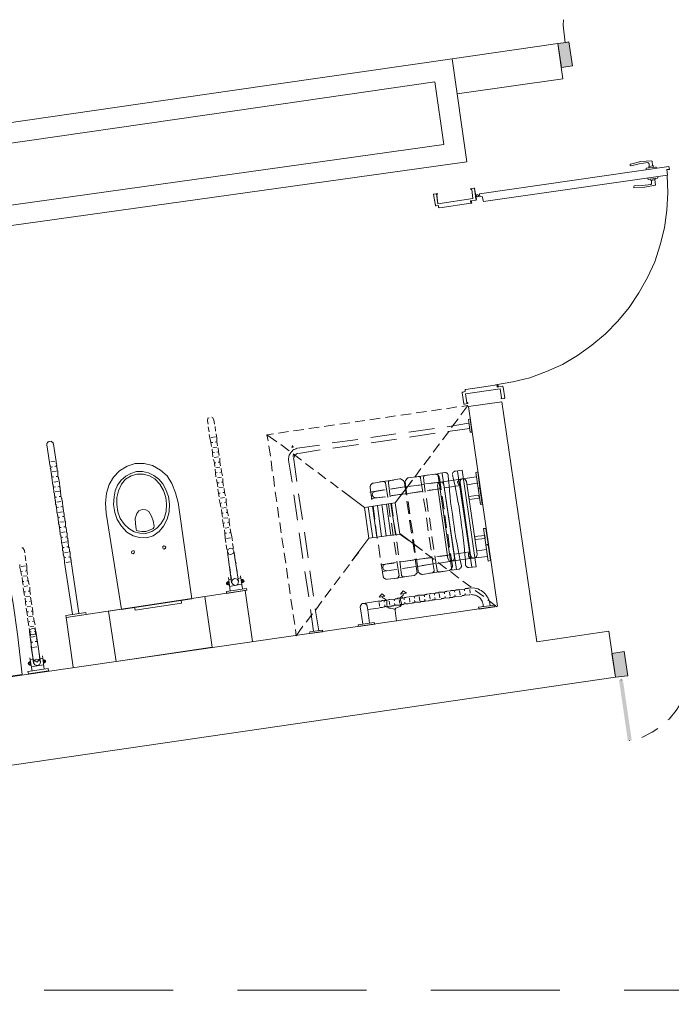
# Model space of a CAD drawing. Header units: millimetres. Extents: x -1256 to 4744, y -2264 to 706.
# Tile 2 of 62: x -717 to -396, y -1405 to -920. Entities that reach past the tile are written whole.
import ezdxf

# ---------------------------------------------------------------- set-up
doc = ezdxf.new("R2010")
doc.units = ezdxf.units.MM
doc.header["$LTSCALE"] = 0.2
doc.layers.add('A-ściany', color=140, linetype='Continuous')
doc.layers.add('C00-00-00', color=7, linetype='Continuous')
doc.layers.add('C97-97-97', color=7, linetype='Continuous', true_color=0x979797)
doc.layers.add('CB9-B9-B9', color=7, linetype='Continuous', true_color=0xb9b9b9)

msp = doc.modelspace()

# ---------------------------------------------------------------- hatches: boundary and pattern name
at = {"layer": 'C00-00-00'}
h = msp.add_hatch(color=256, dxfattribs=at)
h.dxf.hatch_style = 2
h.paths.add_polyline_path([(-446.359, -931.154), (-451.852, -932.008), (-450.11, -943.802)])
h = msp.add_hatch(color=256, dxfattribs=at)
h.dxf.hatch_style = 2
h.paths.add_polyline_path([(-446.359, -931.154), (-444.617, -942.948), (-450.11, -943.802)])
h = msp.add_hatch(color=256, dxfattribs=at)
h.dxf.hatch_style = 2
h.paths.add_polyline_path([(-417.344, -1243.295), (-419.094, -1231.293), (-425.2, -1232.172)])
h = msp.add_hatch(color=256, dxfattribs=at)
h.dxf.hatch_style = 2
h.paths.add_polyline_path([(-417.344, -1243.295), (-423.458, -1243.966), (-425.2, -1232.172)])
h = msp.add_hatch(color=256, dxfattribs=at)
h.dxf.hatch_style = 2
h.paths.add_polyline_path([(-415.418, -1274.994), (-421.682, -1245.377), (-419.81, -1245.089)])
h = msp.add_hatch(color=256, dxfattribs=at)
h.dxf.hatch_style = 2
h.paths.add_polyline_path([(-419.81, -1245.089), (-421.682, -1245.377), (-415.418, -1274.994)])
h = msp.add_hatch(color=256, dxfattribs=at)
h.dxf.hatch_style = 2
h.paths.add_polyline_path([(-417.33, -1275.284), (-415.418, -1274.994), (-421.682, -1245.377)])
h = msp.add_hatch(color=256, dxfattribs=at)
h.dxf.hatch_style = 2
h.paths.add_polyline_path([(-421.682, -1245.377), (-415.418, -1274.994), (-417.33, -1275.284)])

# ---------------------------------------------------------------- linework, layer by layer
at = {"layer": 'A-ściany', "lineweight": 0}
for points in [[(-503.942, -939.482), (-451.852, -932.008), (-449.379, -949.329), (-501.367, -956.748)], [(-1018.172, -1013.827), (-1005.631, -1099.951), (-972.756, -1095.249), (-978.32, -1057.551), (-496.706, -990.205), (-503.934, -939.535), (-612.339, -955.186)], [(-1006.842, -1022.287), (-997.179, -1088.647), (-984.108, -1086.777), (-989.677, -1049.049), (-508.014, -981.695), (-512.414, -950.856), (-610.911, -965.077)]]:
    msp.add_lwpolyline(points, close=True, dxfattribs=at)
msp.add_lwpolyline([(-961.598, -1404.936), (-986.809, -1230.545), (-953.961, -1225.838), (-947.062, -1276.402), (-481.599, -1209.016), (-495.942, -1110.661), (-479.497, -1108.306), (-462.273, -1226.458), (-426.663, -1221.215), (-423.458, -1243.966), (-940.681, -1319.151), (-928.41, -1403.605)], dxfattribs=at)
at = {"layer": 'C00-00-00', "lineweight": 0}
for points in [[(-448.263, -931.652), (-449.224, -923.007), (-449.13, -920.248)], [(-490.395, -1006.002), (-397.107, -992.518)], [(-415.984, -991.367), (-416.189, -991.375), (-416.18, -991.588)], [(-416.163, -992.013), (-416.18, -991.588)], [(-416.163, -992.013), (-415.95, -992.213), (-415.746, -992.205)], [(-405.694, -989.685), (-410.959, -990.105), (-415.984, -991.367)], [(-406.851, -992.487), (-406.911, -991.003), (-407.123, -990.799), (-407.541, -990.607), (-411.774, -991.198), (-415.746, -992.205)], [(-403.212, -993.397), (-403.442, -992.772), (-403.646, -992.78), (-408.084, -993.384), (-408.289, -993.392), (-408.255, -994.238)], [(-407.055, -992.495), (-404.939, -992.197)], [(-407.055, -992.495), (-407.047, -992.703)], [(-407.022, -993.341), (-407.047, -992.703)], [(-405.441, -989.884), (-405.694, -989.685)], [(-405.441, -989.884), (-405.143, -992.205)], [(-404.734, -992.189), (-404.939, -992.197)], [(-404.734, -992.189), (-404.505, -992.814)], [(-396.802, -993.987), (-397.107, -992.518)], [(-397.754, -996.781), (-488.526, -1009.742)], [(-407.423, -998.65), (-407.652, -998.025)], [(-402.772, -998.251), (-407.414, -998.863), (-407.423, -998.65)], [(-406.36, -998.608), (-406.13, -999.233), (-405.917, -999.437), (-403.809, -998.931), (-403.834, -998.293)], [(-402.772, -998.251), (-402.78, -998.042), (-402.576, -998.034)], [(-402.601, -997.397), (-402.576, -998.034)], [(-397.754, -996.781), (-398.069, -994.038), (-396.802, -993.987)], [(-491.961, -1008.82), (-492.835, -1003.345), (-493.048, -1003.144), (-493.252, -1003.152), (-494.716, -1003.42), (-494.698, -1003.845)], [(-414.285, -1002.102), (-414.48, -1002.323), (-414.455, -1002.956), (-408.978, -1002.737), (-403.903, -1001.686), (-403.707, -1001.469), (-404.005, -999.148)], [(-414.285, -1002.102), (-410.075, -1001.933), (-406.045, -1001.35)], [(-407.414, -998.863), (-407.423, -998.65)], [(-406.045, -1001.35), (-405.645, -1001.121), (-405.662, -1000.7)], [(-405.722, -999.217), (-405.662, -1000.7)], [(-511.552, -1006.216), (-511.143, -1006.199), (-511.16, -1005.778), (-512.827, -1006.054), (-513.072, -1006.064), (-513.064, -1006.276)], [(-512.198, -1011.539), (-513.064, -1006.276)], [(-512.19, -1011.747), (-513.064, -1006.276)], [(-511.543, -1006.428), (-510.956, -1010.85), (-511.552, -1006.216)], [(-494.698, -1003.845), (-494.29, -1003.829)], [(-494.29, -1003.829), (-493.703, -1008.255)], [(-492.174, -1008.615), (-492.835, -1003.345)], [(-490.336, -1007.485), (-490.395, -1006.002)], [(-488.526, -1009.742), (-489.077, -1007.222), (-490.336, -1007.485)], [(-512.19, -1011.747), (-511.977, -1011.952), (-510.718, -1011.688), (-511.977, -1011.952)], [(-512.19, -1011.747), (-511.977, -1011.952)], [(-511.568, -1011.935), (-510.718, -1011.688)], [(-493.703, -1008.255), (-510.956, -1010.85)], [(-510.718, -1011.688), (-510.684, -1012.534), (-510.471, -1012.739), (-510.013, -1012.933), (-494.672, -1010.623), (-494.927, -1009.364), (-492.402, -1009.05)], [(-494.672, -1010.623), (-494.927, -1009.364)], [(-494.478, -1009.346), (-494.223, -1010.605), (-494.672, -1010.623)], [(-494.461, -1009.767), (-494.47, -1009.555)], [(-492.402, -1009.05), (-492.157, -1009.04), (-491.961, -1008.82)], [(-492.402, -1009.05), (-492.157, -1009.04), (-491.961, -1008.82)], [(-481.757, -1099.923), (-481.706, -1101.194), (-481.757, -1099.923), (-497.139, -1102.235)], [(-481.306, -1100.965), (-481.349, -1099.906), (-481.757, -1099.923)], [(-498.764, -1103.573), (-498.96, -1103.794), (-498.951, -1104.002)], [(-498.764, -1103.573), (-498.96, -1103.794), (-498.951, -1104.002)], [(-498.951, -1104.002), (-498.126, -1109.266)], [(-498.951, -1104.002), (-498.126, -1109.266)], [(-498.355, -1103.556), (-497.505, -1103.31)], [(-497.139, -1102.235), (-497.548, -1102.251), (-497.531, -1102.676)], [(-497.505, -1103.31), (-497.531, -1102.676)], [(-480.201, -1101.981), (-497.259, -1104.36)], [(-478.723, -1101.074), (-478.977, -1100.872), (-479.189, -1100.667), (-481.706, -1101.194), (-479.189, -1100.667)], [(-481.323, -1100.544), (-481.332, -1100.332)], [(-479.574, -1106.402), (-480.201, -1101.981)], [(-479.778, -1106.41), (-479.761, -1106.835), (-478.289, -1106.776), (-478.094, -1106.555), (-477.898, -1106.335), (-478.723, -1101.074)], [(-478.723, -1101.074), (-478.977, -1100.872), (-479.189, -1100.667)], [(-478.723, -1101.074), (-477.898, -1106.335)], [(-498.126, -1109.266), (-498.118, -1109.479), (-497.873, -1109.469), (-496.205, -1109.189), (-496.222, -1108.764), (-496.631, -1108.781)], [(-479.778, -1106.41), (-479.574, -1106.402)], [(-506.35, -1120.612), (-495.815, -1118.917)], [(-544.045, -1125.935), (-531.63, -1124.168)], [(-525.32, -1123.281), (-512.66, -1121.5)], [(-512.362, -1123.817), (-524.973, -1125.805)], [(-495.305, -1121.439), (-506.052, -1122.93)], [(-699.057, -1137.662), (-700.254, -1129.236), (-700.467, -1129.031), (-700.484, -1128.61), (-700.697, -1128.406), (-700.91, -1128.202), (-701.164, -1127.999), (-701.368, -1128.007), (-701.376, -1127.799), (-702.643, -1127.85), (-702.635, -1128.058), (-703.044, -1128.074), (-703.035, -1128.287), (-703.239, -1128.295), (-703.231, -1128.508), (-703.476, -1128.518), (-703.459, -1128.938), (-703.664, -1128.947), (-703.638, -1129.584), (-702.228, -1138.211)], [(-563.015, -1128.604), (-550.355, -1126.823)], [(-531.324, -1126.698), (-543.739, -1128.465)], [(-584.486, -1137.3), (-584.528, -1136.246), (-584.35, -1135.604), (-584.367, -1135.179), (-584.147, -1134.536), (-583.959, -1134.102), (-583.568, -1133.665), (-583.38, -1133.232), (-582.948, -1132.793), (-582.752, -1132.572), (-582.36, -1132.135), (-581.96, -1131.906), (-581.314, -1131.667), (-580.914, -1131.438), (-580.473, -1131.208)], [(-582.019, -1130.422), (-583.278, -1130.685)], [(-582.402, -1131.076), (-582.658, -1129.813)], [(-581.969, -1136.778), (-582.003, -1135.932), (-581.807, -1135.711), (-581.824, -1135.29), (-581.587, -1135.068), (-581.596, -1134.855), (-581.4, -1134.638), (-581.204, -1134.418), (-581, -1134.409), (-580.804, -1134.189), (-580.567, -1133.966), (-580.363, -1133.958), (-580.167, -1133.742), (-579.962, -1133.733)], [(-580.064, -1131.191), (-569.316, -1129.704)], [(-569.019, -1132.021), (-579.554, -1133.717)], [(-550.049, -1129.353), (-562.709, -1131.134)], [(-700.758, -1148.321), (-700.783, -1147.687), (-700.996, -1147.483), (-701.098, -1144.945), (-701.311, -1144.74), (-701.353, -1143.682), (-701.558, -1143.69), (-701.642, -1141.577), (-701.896, -1141.374), (-701.905, -1141.162), (-701.668, -1140.943), (-701.685, -1140.518), (-701.939, -1140.32), (-701.972, -1139.474), (-702.177, -1139.482), (-702.228, -1138.211)], [(-699.711, -1137.688), (-701.582, -1137.972)], [(-697.587, -1147.772), (-697.646, -1146.288), (-697.892, -1146.298), (-697.925, -1145.452), (-698.138, -1145.248), (-698.257, -1142.288), (-698.47, -1142.084), (-698.512, -1141.026), (-698.725, -1140.825), (-698.75, -1140.192), (-698.963, -1139.987), (-698.972, -1139.775), (-698.768, -1139.767), (-698.81, -1138.708), (-699.023, -1138.508), (-699.057, -1137.662)], [(-666.906, -1210.511), (-674.332, -1163.149), (-674.731, -1158.293), (-674.272, -1153.399), (-672.97, -1149.114), (-670.785, -1145.424), (-667.757, -1142.334), (-663.999, -1140.067), (-660.045, -1138.64), (-655.581, -1138.669), (-651.525, -1139.78), (-647.63, -1141.953), (-644.324, -1144.784), (-642.086, -1148.51), (-640.183, -1153.092), (-638.926, -1157.914), (-632.154, -1205.306)], [(-584.495, -1137.092), (-582.795, -1147.827)], [(-581.187, -1134.839), (-582.65, -1135.11)], [(-581.815, -1135.503), (-582.071, -1134.24)], [(-580.474, -1147.521), (-581.969, -1136.778)], [(-700.876, -1140.277), (-701.685, -1140.518)], [(-698.862, -1142.526), (-700.979, -1142.819)], [(-698.963, -1139.987), (-699.609, -1140.226)], [(-654.359, -1175.268), (-657.964, -1175.204), (-661.154, -1174.271), (-664.214, -1172.486), (-666.867, -1169.629), (-668.882, -1166.32), (-670.089, -1162.766), (-670.692, -1158.979), (-670.395, -1155.151), (-669.9, -1152.168), (-668.744, -1149.366), (-666.916, -1146.964), (-664.663, -1144.965), (-662.179, -1143.593), (-659.475, -1142.641)], [(-659.475, -1142.641), (-656.483, -1142.73), (-653.515, -1143.245), (-650.921, -1144.627), (-648.515, -1146.439), (-646.501, -1148.687), (-645.132, -1151.174)], [(-505.8, -1144.527), (-505.707, -1146.852), (-505.393, -1149.595), (-505.291, -1152.133), (-504.968, -1155.084), (-504.653, -1157.826), (-504.289, -1160.78), (-503.762, -1163.723), (-503.439, -1166.674), (-502.911, -1169.62), (-502.547, -1172.57), (-502.02, -1175.512), (-501.492, -1178.459), (-500.932, -1181.192), (-500.413, -1183.922), (-499.903, -1186.448), (-499.351, -1188.968), (-499.335, -1189.389), (-499.53, -1189.61), (-499.513, -1190.031), (-499.759, -1190.041), (-499.75, -1190.253), (-499.955, -1190.261), (-499.946, -1190.474), (-500.355, -1190.49), (-500.346, -1190.699), (-500.551, -1190.707), (-504.13, -1191.276), (-510.911, -1143.671), (-507.576, -1143.116), (-507.127, -1143.098), (-506.914, -1143.302), (-506.71, -1143.294), (-506.497, -1143.494), (-506.293, -1143.486), (-506.284, -1143.699), (-506.03, -1143.901), (-506.022, -1144.11), (-505.818, -1144.102), (-505.809, -1144.314)], [(-508.827, -1143.588), (-501.809, -1190.97)], [(-503.684, -1144.229), (-503.182, -1146.538), (-502.671, -1149.064), (-502.111, -1151.793), (-501.592, -1154.527), (-501.073, -1157.257), (-500.505, -1160.202), (-500.182, -1163.153), (-499.654, -1166.1), (-499.323, -1169.264), (-498.755, -1172.205), (-498.431, -1175.16), (-498.117, -1177.902), (-497.794, -1180.853), (-497.683, -1183.604), (-497.377, -1186.134), (-497.267, -1188.885), (-497.013, -1189.083), (-497.005, -1189.296), (-496.792, -1189.5), (-496.579, -1189.7), (-496.375, -1189.692), (-496.162, -1189.896), (-495.712, -1189.878), (-492.124, -1189.522), (-498.905, -1141.921), (-502.28, -1142.478), (-502.73, -1142.496), (-502.926, -1142.717), (-503.13, -1142.725), (-503.326, -1142.946), (-503.522, -1143.166), (-503.513, -1143.375), (-503.709, -1143.595), (-503.692, -1144.016)], [(-501.217, -1142.435), (-494.241, -1189.819)], [(-700.223, -1145.331), (-701.081, -1145.366)], [(-694.717, -1187.69), (-694.93, -1187.49), (-695.04, -1184.739), (-695.294, -1184.536), (-695.328, -1183.69), (-695.541, -1183.486), (-695.608, -1181.794), (-695.821, -1181.593), (-695.864, -1180.535), (-695.668, -1180.314), (-695.676, -1180.102), (-695.881, -1180.11), (-695.906, -1179.476), (-696.119, -1179.276), (-696.17, -1178.005), (-696.383, -1177.801), (-696.501, -1174.841), (-696.747, -1174.851), (-696.78, -1174.005), (-696.993, -1173.801), (-697.053, -1172.321), (-697.266, -1172.117), (-697.359, -1169.791), (-697.572, -1169.587), (-697.614, -1168.532), (-697.818, -1168.541), (-697.954, -1165.152), (-698.167, -1164.952), (-698.193, -1164.315), (-698.438, -1164.324), (-698.497, -1162.845), (-698.71, -1162.64), (-698.812, -1160.106), (-699.024, -1159.902), (-699.067, -1158.843), (-699.271, -1158.852), (-699.339, -1157.16), (-699.552, -1156.959), (-699.611, -1155.476), (-699.416, -1155.255), (-699.62, -1155.263), (-699.637, -1154.842), (-699.85, -1154.638), (-699.9, -1153.371), (-700.154, -1153.168), (-700.273, -1150.209), (-700.486, -1150.005), (-700.511, -1149.371), (-700.724, -1149.167), (-700.758, -1148.321)], [(-698.249, -1147.586), (-700.121, -1147.873)], [(-698.147, -1145.035), (-698.964, -1145.068)], [(-691.587, -1187.143), (-691.621, -1186.297), (-691.834, -1186.092), (-691.867, -1185.246), (-692.08, -1185.046), (-692.19, -1182.295), (-692.403, -1182.091), (-692.454, -1180.82), (-692.667, -1180.62), (-692.693, -1179.982), (-692.938, -1179.992), (-693.065, -1176.82), (-693.278, -1176.62), (-693.32, -1175.561), (-693.533, -1175.357), (-693.635, -1172.819), (-693.848, -1172.614), (-693.907, -1171.135), (-694.12, -1170.931), (-694.145, -1170.297), (-694.358, -1170.093), (-694.477, -1167.134), (-694.731, -1166.931), (-694.782, -1165.664), (-694.986, -1165.672), (-695.011, -1165.034), (-695.224, -1164.834), (-695.233, -1164.622), (-695.028, -1164.613), (-695.079, -1163.342), (-695.284, -1163.35), (-695.351, -1161.662), (-695.564, -1161.458), (-695.607, -1160.4), (-695.811, -1160.408), (-695.93, -1157.449), (-696.134, -1157.457), (-696.194, -1155.973), (-696.447, -1155.774), (-696.473, -1155.137), (-696.677, -1155.145), (-696.804, -1151.973), (-697.017, -1151.769), (-697.059, -1150.715), (-697.272, -1150.51), (-697.374, -1147.972), (-697.578, -1147.98), (-697.587, -1147.772)], [(-654.853, -1173.171), (-657.804, -1173.077), (-660.617, -1172.342), (-663.219, -1170.752), (-665.429, -1168.724), (-667.428, -1165.836), (-668.627, -1162.494), (-669.179, -1158.918), (-669.111, -1155.526), (-668.388, -1152.107), (-666.84, -1148.868), (-664.807, -1146.457), (-662.128, -1144.864), (-659.22, -1143.9)], [(-659.22, -1143.9), (-656.023, -1143.984), (-653.046, -1144.713), (-650.404, -1146.301)], [(-650.404, -1146.301), (-648.004, -1148.96), (-646.161, -1152.063), (-644.962, -1155.405), (-644.622, -1158.781), (-644.887, -1162.39), (-645.814, -1165.817)], [(-531.949, -1158.074), (-523.512, -1146.932)], [(-507.944, -1149.276), (-508.648, -1148.031), (-509.679, -1147.859), (-510.724, -1148.327), (-511.123, -1149.612)], [(-499.789, -1146.402), (-509.679, -1147.859)], [(-499.789, -1146.402), (-500.631, -1146.862), (-501.201, -1147.945), (-500.75, -1148.987), (-499.866, -1149.586)], [(-499.789, -1146.402), (-500.631, -1146.862), (-501.201, -1147.945), (-500.75, -1148.987), (-499.866, -1149.586)], [(-496.796, -1147.555), (-497.451, -1146.521), (-498.531, -1146.143), (-499.772, -1146.827), (-499.926, -1148.102)], [(-499.926, -1148.102), (-494.887, -1183.913)], [(-499.789, -1146.402), (-492.017, -1145.243)], [(-499.789, -1146.402), (-498.531, -1146.143)], [(-496.796, -1147.555), (-497.451, -1146.521), (-498.531, -1146.143)], [(-496.796, -1147.555), (-491.553, -1183.358)], [(-491.685, -1148.411), (-496.523, -1149.239)], [(-699.415, -1150.174), (-700.265, -1150.417)], [(-697.4, -1152.423), (-699.517, -1152.717)], [(-697.298, -1149.877), (-698.148, -1150.124)], [(-645.132, -1151.174), (-643.712, -1154.929), (-643.151, -1158.722), (-643.407, -1162.543), (-644.325, -1166.183), (-646.111, -1169.644)], [(-547.126, -1160.377), (-558.273, -1151.928)], [(-506.085, -1185.423), (-511.123, -1149.612)], [(-502.701, -1185.074), (-507.944, -1149.276)], [(-499.866, -1149.586), (-507.68, -1150.747)], [(-698.802, -1155.23), (-699.416, -1155.255)], [(-696.788, -1157.483), (-698.7, -1157.773)], [(-696.685, -1154.937), (-697.544, -1154.971)], [(-581.887, -1154.144), (-580.119, -1166.572)], [(-577.594, -1166.258), (-579.574, -1153.63)], [(-529.654, -1173.444), (-531.949, -1158.074), (-547.126, -1160.377)], [(-531.771, -1173.742), (-534.066, -1158.371)], [(-697.945, -1160.28), (-698.803, -1160.315)], [(-695.931, -1162.529), (-697.843, -1162.819)], [(-695.836, -1159.774), (-696.686, -1160.021)], [(-654.895, -1172.113), (-656.816, -1172.19), (-658.918, -1171.848), (-659.376, -1171.658), (-659.605, -1171.028), (-659.92, -1168.29), (-660.022, -1165.752), (-659.257, -1163.392), (-658.245, -1162.078), (-656.595, -1161.377)], [(-656.595, -1161.377), (-654.91, -1161.523), (-653.364, -1162.308)], [(-653.364, -1162.308), (-652.004, -1164.583), (-651.298, -1166.884)], [(-529.654, -1173.444), (-545.044, -1175.547), (-547.126, -1160.377)], [(-542.927, -1175.249), (-545.214, -1160.088)], [(-541.015, -1174.96), (-543.097, -1159.794)], [(-538.694, -1174.654), (-540.775, -1159.488)], [(-536.372, -1174.352), (-538.504, -1158.971)], [(-534.051, -1174.046), (-536.183, -1158.665)], [(-697.137, -1165.12), (-697.946, -1165.365)], [(-695.122, -1167.372), (-697.239, -1167.67)], [(-695.224, -1164.834), (-695.837, -1164.859)], [(-645.814, -1165.817), (-647.429, -1168.424), (-649.428, -1170.62), (-651.944, -1172.207), (-654.853, -1173.171)], [(-650.738, -1169.617), (-651.298, -1166.884)], [(-696.484, -1170.178), (-697.342, -1170.212)], [(-694.51, -1172.428), (-696.382, -1172.716)], [(-694.367, -1169.884), (-695.225, -1169.919)], [(-651.145, -1170.689), (-652.991, -1171.611), (-654.895, -1172.113)], [(-646.111, -1169.644), (-648.339, -1172.271), (-651.205, -1174.294), (-654.359, -1175.268)], [(-650.738, -1169.617), (-650.957, -1170.26), (-651.145, -1170.689)], [(-579.252, -1172.895), (-577.476, -1185.531)], [(-574.909, -1185.215), (-576.726, -1172.58)], [(-695.675, -1175.021), (-696.484, -1175.262)], [(-693.661, -1177.27), (-695.778, -1177.568)], [(-693.559, -1174.723), (-694.408, -1174.97)], [(-545.044, -1175.547), (-553.276, -1186.681)], [(-529.662, -1173.235), (-518.524, -1181.472)], [(-695.022, -1180.075), (-695.676, -1180.102)], [(-693.049, -1182.33), (-694.921, -1182.614)], [(-692.946, -1179.783), (-693.764, -1179.816)], [(-612.578, -1197.32), (-614.66, -1182.15)], [(-609.203, -1196.759), (-611.521, -1181.815)], [(-495.2, -1182.231), (-502.973, -1183.39)], [(-495.192, -1182.444), (-495.779, -1183.102), (-495.933, -1184.381), (-495.286, -1185.203), (-494.01, -1185.36)], [(-495.192, -1182.444), (-495.779, -1183.102), (-495.933, -1184.381), (-495.286, -1185.203), (-494.01, -1185.36)], [(-491.825, -1181.674), (-486.774, -1181.046)], [(-694.214, -1184.919), (-695.023, -1185.164)], [(-692.2, -1187.167), (-694.112, -1187.457)], [(-692.097, -1184.621), (-692.947, -1184.868)], [(-687.79, -1212.409), (-691.595, -1186.93)], [(-506.085, -1185.423), (-505.38, -1186.668), (-504.104, -1186.825), (-503.067, -1186.149), (-502.701, -1185.074)], [(-494.01, -1185.36), (-504.104, -1186.825)], [(-494.887, -1183.913), (-494.232, -1184.947), (-492.948, -1185.318), (-491.91, -1184.641), (-491.553, -1183.358)], [(-486.434, -1184.422), (-494.01, -1185.36)], [(-492.948, -1185.318), (-494.01, -1185.36)], [(-492.948, -1185.318), (-491.91, -1184.641), (-491.553, -1183.358)], [(-747.441, -1247.002), (-715.851, -1242.559), (-718.12, -1222.734), (-720.202, -1207.568), (-722.929, -1192.637), (-723.61, -1190.969), (-724.315, -1189.724), (-725.821, -1188.937), (-727.3, -1188.788), (-732.352, -1189.412), (-739.307, -1190.538), (-755.089, -1193.079)], [(-690.961, -1212.962), (-694.93, -1187.49)], [(-576.567, -1191.852), (-574.596, -1204.271)], [(-572.274, -1203.965), (-574.042, -1191.538)], [(-614.712, -1197.193), (-614.058, -1197.166)], [(-613.275, -1201.372), (-614.151, -1194.841)], [(-613.904, -1195.891), (-612.646, -1195.628)], [(-609.466, -1195.288), (-608.003, -1195.016)], [(-607.17, -1200.493), (-608.25, -1193.97)], [(-607.103, -1196.04), (-607.544, -1196.271)], [(-607.069, -1196.886), (-607.518, -1196.904)], [(-606.856, -1197.091), (-606.652, -1197.082), (-606.66, -1196.87), (-606.456, -1196.862), (-606.481, -1196.228), (-606.685, -1196.236), (-606.694, -1196.024), (-607.103, -1196.04)], [(-605.019, -1201.041), (-694.089, -1214.569), (-690.572, -1238.999)], [(-614.424, -1198.241), (-614.874, -1198.259), (-614.882, -1198.047), (-615.087, -1198.055), (-615.112, -1197.422), (-614.916, -1197.201), (-614.712, -1197.193)], [(-614.433, -1198.029), (-614.024, -1198.013)], [(-613.564, -1199.263), (-607.672, -1198.179)], [(-605.828, -1201.286), (-602.285, -1226.35)], [(-495.55, -1200.041), (-495.959, -1200.057), (-496.155, -1200.278), (-497.422, -1200.329), (-497.618, -1200.545), (-500.602, -1200.665), (-500.593, -1200.878), (-501.86, -1200.928), (-502.056, -1201.149), (-502.669, -1201.174), (-502.661, -1201.386), (-502.914, -1201.184), (-504.59, -1201.251), (-504.582, -1201.463), (-506.503, -1201.54), (-506.494, -1201.749), (-507.312, -1201.782), (-507.508, -1202.002), (-510.491, -1202.122), (-510.687, -1202.343), (-511.954, -1202.393), (-512.15, -1202.614), (-514.684, -1202.716), (-514.921, -1202.934), (-516.392, -1202.993), (-516.588, -1203.214), (-517.446, -1203.248), (-517.438, -1203.461), (-520.789, -1203.595), (-521.026, -1203.818), (-522.089, -1203.86), (-522.08, -1204.069), (-524.819, -1204.178), (-525.015, -1204.399), (-526.486, -1204.458), (-526.682, -1204.679), (-527.336, -1204.705), (-527.328, -1204.914), (-528.186, -1204.948), (-528.399, -1204.748), (-528.603, -1204.756), (-528.595, -1204.964), (-530.924, -1205.058), (-530.916, -1205.27), (-531.978, -1205.313), (-531.97, -1205.526), (-534.708, -1205.635)], [(-507.753, -1202.012), (-507.719, -1202.858)], [(-502.906, -1201.396), (-502.635, -1202.02)], [(-500.372, -1201.294), (-500.042, -1203.398)], [(-497.822, -1200.554), (-497.789, -1201.4)], [(-495.55, -1200.041), (-493.629, -1199.964), (-492.763, -1200.142), (-491.937, -1200.318), (-491.07, -1200.496), (-490.399, -1200.895), (-489.565, -1201.283), (-488.894, -1201.682), (-488.255, -1202.291), (-487.576, -1202.898), (-487.142, -1203.515), (-486.658, -1204.343), (-486.224, -1204.964), (-485.781, -1205.794), (-485.543, -1206.632), (-485.213, -1208.735)], [(-495.28, -1200.665), (-494.999, -1202.561)], [(-632.154, -1205.306), (-666.906, -1210.511)], [(-534.708, -1205.635), (-535.117, -1205.652), (-535.109, -1205.864), (-536.376, -1205.915), (-536.612, -1206.137), (-537.225, -1206.162), (-537.421, -1206.379), (-537.626, -1206.387), (-537.879, -1206.188), (-538.492, -1206.213), (-538.688, -1206.429), (-540.609, -1206.507), (-547.769, -1207.641)], [(-531.954, -1211.035), (-532.388, -1210.414), (-532.846, -1210.223), (-534.334, -1209.857), (-534.947, -1209.882), (-535.618, -1209.487), (-535.84, -1209.07), (-536.069, -1208.445), (-536.154, -1206.328), (-536.376, -1205.915), (-536.842, -1205.508), (-537.472, -1205.112), (-538.135, -1204.925), (-538.364, -1204.3)], [(-537.421, -1206.379), (-537.396, -1207.016)], [(-534.879, -1206.49), (-534.598, -1208.386)], [(-494.974, -1203.194), (-495.17, -1203.415), (-497.949, -1203.527), (-497.94, -1203.735), (-498.962, -1203.776), (-499.199, -1203.998), (-502.551, -1204.133), (-502.542, -1204.345), (-503.4, -1204.38), (-503.596, -1204.601), (-505.108, -1204.661), (-505.304, -1204.882), (-508.043, -1204.992), (-508.034, -1205.2), (-509.097, -1205.243), (-509.293, -1205.464), (-512.481, -1205.591), (-512.677, -1205.812), (-513.535, -1205.847), (-513.731, -1206.067), (-515.407, -1206.134), (-515.398, -1206.343), (-517.115, -1206.412), (-517.328, -1206.212), (-517.319, -1206.42), (-517.728, -1206.436), (-517.924, -1206.657), (-519.395, -1206.716), (-519.632, -1206.938), (-522.575, -1207.056), (-522.566, -1207.269), (-523.629, -1207.312), (-523.62, -1207.524), (-525.5, -1207.6), (-525.737, -1207.818), (-526.8, -1207.86), (-527.013, -1207.66), (-527.217, -1207.668), (-527.209, -1207.877), (-527.822, -1207.901), (-528.058, -1208.124), (-529.53, -1208.183), (-529.521, -1208.395), (-532.464, -1208.513), (-532.66, -1208.73), (-533.518, -1208.764), (-533.714, -1208.985), (-534.164, -1209.003)], [(-532.583, -1205.55), (-532.345, -1206.388)], [(-531.333, -1216.303), (-531.954, -1211.035), (-531.979, -1210.397), (-531.587, -1209.96), (-530.1, -1209.266), (-529.496, -1209.029), (-529.063, -1208.586), (-528.876, -1208.157), (-528.901, -1207.523), (-529.41, -1206.057), (-529.461, -1204.79), (-529.029, -1204.347), (-528.432, -1203.902), (-528, -1203.459), (-527.821, -1202.817)], [(-530.04, -1205.661), (-529.76, -1207.557)], [(-527.532, -1204.922), (-527.498, -1205.772)], [(-524.989, -1205.033), (-524.709, -1206.929)], [(-522.693, -1204.093), (-522.455, -1204.931)], [(-522.404, -1206.202), (-522.166, -1207.04)], [(-520.151, -1204.204), (-519.862, -1206.313)], [(-517.642, -1203.469), (-517.608, -1204.315)], [(-517.353, -1205.574), (-517.328, -1206.212)], [(-515.1, -1203.58), (-514.819, -1205.472)], [(-512.804, -1202.64), (-512.566, -1203.478)], [(-512.515, -1204.745), (-512.276, -1205.583)], [(-510.261, -1202.747), (-509.972, -1204.856)], [(-507.423, -1204.115), (-507.389, -1204.966)], [(-505.21, -1202.123), (-504.889, -1204.014)], [(-502.584, -1203.287), (-502.346, -1204.125)], [(-497.533, -1202.663), (-497.499, -1203.509)], [(-488.597, -1209.084), (-488.639, -1208.025), (-488.861, -1207.612), (-488.886, -1206.975), (-489.107, -1206.562), (-489.378, -1205.938), (-489.804, -1205.529), (-490.025, -1205.117), (-490.451, -1204.708), (-490.917, -1204.305), (-491.335, -1204.109), (-491.793, -1203.914), (-492.423, -1203.514), (-492.831, -1203.53), (-493.494, -1203.348), (-493.903, -1203.364), (-494.565, -1203.178)], [(-573.687, -1210.588), (-572.192, -1221.332)], [(-569.666, -1221.017), (-571.366, -1210.282)], [(-544.64, -1217.263), (-545.516, -1210.732), (-545.788, -1209.048), (-545.805, -1208.623), (-546.01, -1208.631), (-546.027, -1208.21), (-546.272, -1208.22), (-546.28, -1208.007), (-546.493, -1207.803), (-546.698, -1207.811), (-546.911, -1207.607), (-548.178, -1207.657), (-548.373, -1207.878), (-548.61, -1208.101), (-548.806, -1208.321), (-549.002, -1208.542), (-548.985, -1208.963), (-549.181, -1209.184), (-549.172, -1209.392), (-548.892, -1211.289), (-547.975, -1217.818)], [(-534.164, -1209.003), (-535.84, -1209.07), (-536.035, -1209.291), (-536.24, -1209.299), (-536.494, -1209.097), (-537.107, -1209.121), (-537.303, -1209.342), (-537.956, -1209.368), (-538.152, -1209.589), (-539.419, -1209.64), (-540.269, -1209.883), (-545.525, -1210.519)], [(-539.93, -1207.118), (-539.649, -1209.01)], [(-537.141, -1208.275), (-537.107, -1209.121)], [(-532.294, -1207.659), (-532.055, -1208.497)], [(-527.243, -1207.031), (-527.217, -1207.668)], [(-706.762, -1236.471), (-709.048, -1221.314)], [(-710.145, -1236.82), (-712.227, -1221.65)], [(-710.418, -1235.136), (-711.268, -1229.238)], [(-707.934, -1228.683), (-707.034, -1234.791), (-708.437, -1236.538), (-710.418, -1235.136)], [(-710.802, -1240.87), (-711.923, -1234.349)], [(-710.418, -1235.136), (-711.676, -1235.399)], [(-705.775, -1234.528), (-707.034, -1234.791)], [(-704.901, -1239.999), (-705.817, -1233.47)], [(-704.662, -1235.753), (-705.316, -1235.779)], [(-704.628, -1236.599), (-704.423, -1236.59), (-704.227, -1236.37), (-704.253, -1235.736), (-704.457, -1235.744), (-704.466, -1235.536), (-704.67, -1235.544)], [(-712.196, -1237.749), (-712.441, -1237.759), (-712.654, -1237.555), (-712.662, -1237.347), (-712.867, -1237.355), (-712.875, -1237.142), (-712.679, -1236.921), (-712.688, -1236.709), (-712.484, -1236.701)], [(-712.238, -1236.691), (-711.83, -1236.675)], [(-712.204, -1237.537), (-711.796, -1237.521)], [(-705.231, -1237.896), (-711.336, -1238.775)], [(-704.636, -1236.386), (-705.036, -1236.615)], [(-420.619, -1245.334), (-420.628, -1245.122)], [(-397.603, -1264.958), (-396.966, -1264.511), (-393.53, -1260.349), (-390.561, -1255.78), (-390.146, -1254.916)], [(-410.401, -1273.524), (-405.426, -1270.995), (-402.51, -1269.183)], [(-416.472, -1275.249), (-416.481, -1275.037)], [(-416.472, -1275.249), (-416.481, -1275.037)], [(-704.915, -1397.918), (-641.431, -1397.918)], [(-609.689, -1397.918), (-546.163, -1397.918)], [(-514.421, -1397.918), (-450.936, -1397.918)], [(-419.194, -1397.918), (-355.669, -1397.918)]]:
    msp.add_lwpolyline(points, dxfattribs=at)
for points in [[(-447.822, -931.425), (-451.852, -932.008), (-450.11, -943.802), (-444.617, -942.948), (-446.359, -931.154)], [(-491.399, -1007.528), (-490.957, -1007.297), (-490.975, -1006.872), (-491.237, -1006.461), (-491.654, -1006.265), (-491.85, -1006.486), (-492.037, -1006.915), (-491.816, -1007.332)], [(-497.505, -1103.31), (-498.764, -1103.573)], [(-496.631, -1108.781), (-497.259, -1104.36)], [(-495.042, -1116.769), (-495.892, -1117.012), (-495.024, -1123.335), (-494.166, -1123.301)], [(-491.252, -1142.883), (-492.306, -1143.138), (-491.134, -1150.931), (-490.316, -1150.898)], [(-490.316, -1150.898), (-491.134, -1150.931), (-489.994, -1158.933), (-489.144, -1158.686)], [(-490.53, -1155.778), (-495.581, -1156.402), (-495.64, -1154.923), (-490.794, -1154.303)], [(-487.394, -1170.693), (-488.456, -1170.736), (-487.276, -1178.737), (-486.222, -1178.481)], [(-487.607, -1175.573), (-492.658, -1176.197), (-492.963, -1174.728), (-487.871, -1174.102)], [(-661.307, -1181.691), (-660.653, -1181.665), (-660.423, -1182.29), (-660.61, -1182.724), (-661.002, -1183.161), (-661.665, -1182.975), (-661.894, -1182.349), (-661.707, -1181.916)], [(-645.933, -1179.167), (-645.475, -1179.362), (-645.041, -1179.979), (-645.228, -1180.412), (-645.866, -1180.859), (-646.283, -1180.663), (-646.513, -1180.038), (-646.529, -1179.617)], [(-613.257, -1180.399), (-612.185, -1180.569), (-611.521, -1181.815), (-611.683, -1182.878), (-612.925, -1183.562), (-613.996, -1183.397), (-614.66, -1182.15), (-614.498, -1181.083)], [(-486.213, -1178.694), (-487.276, -1178.737), (-486.095, -1186.742), (-485.041, -1186.487)], [(-614.416, -1198.45), (-614.72, -1196.98), (-614.075, -1196.745), (-614.007, -1198.433)], [(-611.183, -1195.356), (-609.899, -1195.731), (-609.203, -1196.759), (-609.56, -1198.046), (-610.598, -1198.723), (-611.882, -1198.348), (-612.578, -1197.32), (-612.22, -1196.032)], [(-607.501, -1197.325), (-607.561, -1195.846), (-607.111, -1195.828), (-606.848, -1197.299)], [(-605.019, -1201.041), (-605.257, -1200.203), (-615.147, -1201.66), (-615.104, -1202.719)], [(-526.358, -1202.545), (-529.284, -1203.088), (-528.085, -1201.346)], [(-625.852, -1204.206), (-622.113, -1229.053), (-669.476, -1236.249), (-673.215, -1211.403)], [(-637.45, -1205.944), (-637.186, -1207.415), (-660.136, -1210.878), (-660.4, -1209.407)], [(-539.827, -1204.572), (-537.106, -1204.037), (-538.628, -1202.829)], [(-482.858, -1209.275), (-482.892, -1208.429), (-490.918, -1209.39), (-490.671, -1210.436)], [(-684.159, -1213.11), (-684.447, -1212.066), (-694.336, -1213.519), (-694.089, -1214.569)], [(-710.824, -1219.899), (-712.065, -1220.587), (-712.227, -1221.65), (-711.523, -1222.895), (-710.451, -1223.065), (-709.201, -1222.589), (-709.048, -1221.314), (-709.753, -1220.069)], [(-567.761, -1221.58), (-567.795, -1220.734), (-574.104, -1221.621), (-574.071, -1222.467)], [(-550.058, -1218.962), (-550.296, -1218.124), (-542.319, -1216.957), (-542.04, -1217.793)], [(-708.701, -1235.067), (-709.747, -1235.535), (-710.145, -1236.82), (-709.449, -1237.852), (-708.165, -1238.222), (-707.128, -1237.546), (-706.762, -1236.471), (-707.425, -1235.229)], [(-704.619, -1236.811), (-704.883, -1235.34), (-705.332, -1235.358), (-705.028, -1236.827)], [(-419.02, -1243.363), (-423.458, -1243.966), (-425.2, -1232.172), (-419.094, -1231.293), (-417.344, -1243.295)], [(-712.672, -1242.218), (-712.919, -1241.168), (-703.029, -1239.711), (-702.782, -1240.762)], [(-711.574, -1237.937), (-711.847, -1236.254), (-712.247, -1236.482), (-712.187, -1237.962)]]:
    msp.add_lwpolyline(points, close=True, dxfattribs=at)
at = {"layer": 'C97-97-97', "lineweight": 0}
for points in [[(-529.215, -1114.963), (-524.164, -1114.335)], [(-521.647, -1113.812), (-516.596, -1113.184)], [(-514.07, -1112.87), (-509.232, -1112.041)], [(-506.706, -1111.731), (-501.664, -1110.89)], [(-499.582, -1114.831), (-496.163, -1110.248)], [(-499.138, -1110.58), (-496.163, -1110.248)], [(-624.449, -1117.722), (-624.295, -1116.446), (-623.65, -1116.208)], [(-624.449, -1117.722), (-624.177, -1119.406)], [(-622.391, -1115.944), (-621.974, -1116.14), (-621.278, -1117.169)], [(-620.989, -1119.278), (-621.278, -1117.169)], [(-559.333, -1119.348), (-554.282, -1118.719)], [(-551.765, -1118.197), (-546.918, -1117.576)], [(-544.393, -1117.262), (-539.35, -1116.426)], [(-536.824, -1116.116), (-531.782, -1115.275)], [(-504.208, -1120.948), (-500.977, -1116.794)], [(-624.126, -1120.673), (-623.615, -1123.194)], [(-623.564, -1124.466), (-623.251, -1126.148), (-622.749, -1128.457)], [(-620.436, -1122.854), (-620.733, -1120.537)], [(-619.815, -1128.126), (-619.891, -1126.226), (-620.18, -1124.117)], [(-594.621, -1127.542), (-595.148, -1124.595), (-592.018, -1124.048)], [(-589.452, -1123.732), (-584.613, -1122.904)], [(-582.088, -1122.589), (-577.037, -1121.961)], [(-574.519, -1121.438), (-569.468, -1120.81)], [(-566.943, -1120.5), (-561.9, -1119.659)], [(-508.63, -1127.057), (-505.603, -1122.912)], [(-621.891, -1128.423), (-622.749, -1128.457)], [(-622.469, -1130.353), (-622.749, -1128.457)], [(-620.53, -1125.613), (-622.647, -1125.911)], [(-619.815, -1128.126), (-620.632, -1128.159)], [(-619.815, -1128.126), (-619.493, -1130.021)], [(-590.345, -1128.005), (-595.148, -1124.595)], [(-513.256, -1133.175), (-510.229, -1129.029)], [(-621.933, -1133.509), (-622.213, -1131.612)], [(-621.083, -1133.262), (-621.933, -1133.509)], [(-621.856, -1135.413), (-621.933, -1133.509)], [(-619.918, -1130.673), (-621.789, -1130.961)], [(-618.966, -1132.964), (-619.816, -1133.211)], [(-619.247, -1131.068), (-618.966, -1132.964)], [(-618.966, -1132.964), (-618.685, -1134.86)], [(-593.457, -1135.122), (-594.315, -1130.068)], [(-584.232, -1132.419), (-588.405, -1129.409)], [(-578.151, -1137.046), (-582.284, -1134.035)], [(-621.084, -1138.346), (-621.56, -1136.671)], [(-619.069, -1135.51), (-621.185, -1135.808)], [(-620.43, -1138.32), (-621.084, -1138.346)], [(-620.803, -1140.243), (-621.084, -1138.346)], [(-618.354, -1138.024), (-619.171, -1138.057)], [(-618.43, -1136.123), (-618.354, -1138.024)], [(-618.354, -1138.024), (-618.073, -1139.92)], [(-592.547, -1142.499), (-593.159, -1137.439)], [(-572.234, -1141.685), (-576.162, -1138.661)], [(-517.882, -1139.292), (-514.651, -1135.138)], [(-620.471, -1143.406), (-620.752, -1141.51)], [(-619.622, -1143.159), (-620.471, -1143.406)], [(-620.395, -1145.311), (-620.471, -1143.406)], [(-618.456, -1140.57), (-620.328, -1140.858)], [(-617.505, -1142.861), (-618.354, -1143.108)], [(-617.777, -1141.178), (-617.505, -1142.861)], [(-617.505, -1142.861), (-617.02, -1144.75)], [(-566.112, -1146.311), (-570.049, -1143.079)], [(-522.304, -1145.401), (-519.277, -1141.256)], [(-619.622, -1148.244), (-620.099, -1146.568)], [(-618.764, -1148.209), (-619.622, -1148.244)], [(-619.342, -1150.14), (-619.622, -1148.244)], [(-617.607, -1145.408), (-619.52, -1145.697)], [(-616.892, -1147.921), (-617.505, -1147.946)], [(-616.969, -1146.021), (-616.892, -1147.921)], [(-616.892, -1147.921), (-616.612, -1149.818)], [(-591.384, -1150.075), (-591.996, -1145.019)], [(-559.999, -1150.724), (-563.928, -1147.705)], [(-543.469, -1156.628), (-544.328, -1150.522), (-544.354, -1149.884), (-544.149, -1149.876), (-544.166, -1149.455), (-543.97, -1149.234), (-543.979, -1149.022), (-543.775, -1149.013), (-543.538, -1148.795), (-543.546, -1148.583), (-543.342, -1148.574), (-543.146, -1148.354), (-542.737, -1148.337), (-537.899, -1147.509), (-537.695, -1147.501), (-537.441, -1147.703), (-537.236, -1147.695), (-537.024, -1147.895), (-536.811, -1148.1), (-536.802, -1148.312)], [(-539.566, -1147.789), (-532.848, -1146.88)], [(-536.802, -1148.312), (-535.656, -1155.467)], [(-534.397, -1155.208), (-535.331, -1148.253), (-535.356, -1147.62), (-535.111, -1147.61), (-535.12, -1147.397), (-534.915, -1147.389), (-534.924, -1147.177), (-534.515, -1147.16), (-529.677, -1146.332), (-529.268, -1146.315), (-529.014, -1146.518), (-528.81, -1146.51), (-528.597, -1146.71), (-528.384, -1146.914), (-528.18, -1146.906), (-527.926, -1147.109), (-527.918, -1147.321), (-527.713, -1147.313), (-527.705, -1147.522), (-527.492, -1147.726), (-527.484, -1147.939)], [(-527.475, -1148.151), (-526.624, -1154.049)], [(-526.166, -1154.239), (-527.075, -1147.922), (-527.092, -1147.497), (-526.896, -1147.28), (-526.904, -1147.068), (-526.668, -1146.846), (-526.472, -1146.625), (-526.48, -1146.416), (-526.284, -1146.196), (-526.08, -1146.187), (-526.089, -1145.975), (-525.884, -1145.967), (-525.688, -1145.746), (-525.443, -1145.736), (-520.596, -1145.12), (-519.983, -1145.095), (-519.975, -1145.308), (-519.77, -1145.3), (-519.762, -1145.508), (-519.558, -1145.5), (-519.54, -1145.925)], [(-526.931, -1151.519), (-523.904, -1147.369)], [(-522.304, -1145.401), (-515.349, -1144.275)], [(-519.54, -1145.925), (-518.402, -1152.872)], [(-517.135, -1152.821), (-518.037, -1145.652), (-518.054, -1145.231), (-517.849, -1145.223), (-517.858, -1145.01), (-517.662, -1144.79), (-517.458, -1144.781), (-517.466, -1144.569), (-517.262, -1144.561), (-512.415, -1143.945), (-511.761, -1143.918), (-511.548, -1144.123), (-511.344, -1144.115), (-511.131, -1144.315), (-510.877, -1144.517), (-510.673, -1144.509), (-510.664, -1144.722), (-510.451, -1144.926), (-510.443, -1145.135), (-510.23, -1145.339)], [(-510.128, -1147.877), (-517.092, -1148.791)], [(-514.771, -1148.489), (-509.679, -1147.859)], [(-510.222, -1145.551), (-509.322, -1151.66)], [(-619.01, -1153.304), (-619.291, -1151.407)], [(-618.152, -1153.269), (-619.01, -1153.304)], [(-618.729, -1155.2), (-619.01, -1153.304)], [(-616.791, -1150.46), (-618.907, -1150.757)], [(-616.035, -1152.972), (-616.893, -1153.006)], [(-616.316, -1151.075), (-616.035, -1152.972)], [(-616.035, -1152.972), (-615.558, -1154.647)], [(-590.22, -1157.655), (-591.077, -1152.609)], [(-553.878, -1155.351), (-557.806, -1152.331)], [(-537.525, -1151.731), (-544.439, -1152.856)], [(-541.914, -1152.541), (-542.959, -1153.009), (-543.317, -1154.292), (-542.662, -1155.326), (-541.378, -1155.697)], [(-541.914, -1152.541), (-536.871, -1151.705)], [(-527.39, -1150.264), (-534.345, -1151.39)], [(-533.7, -1151.156), (-527.39, -1150.264)], [(-531.949, -1158.074), (-528.53, -1153.487)], [(-520.222, -1149.342), (-527.186, -1150.256)], [(-526.396, -1153.614), (-519.482, -1152.489)], [(-518.419, -1152.447), (-524.525, -1153.326)], [(-524.251, -1149.929), (-517.901, -1149.036)], [(-516.302, -1152.149), (-509.347, -1151.023)], [(-510.851, -1151.296), (-515.248, -1151.898)], [(-618.152, -1158.354), (-618.678, -1156.467)], [(-617.344, -1158.108), (-618.152, -1158.354)], [(-617.872, -1160.246), (-618.152, -1158.354)], [(-616.137, -1155.518), (-618.05, -1155.807)], [(-615.227, -1157.811), (-616.036, -1158.056)], [(-615.303, -1155.91), (-615.227, -1157.811)], [(-615.227, -1157.811), (-614.946, -1159.707)], [(-547.126, -1160.377), (-551.685, -1156.957)], [(-543.699, -1156.003), (-536.735, -1155.089)], [(-537.144, -1155.105), (-541.378, -1155.697)], [(-527.663, -1153.665), (-534.014, -1154.554)], [(-532.953, -1164.68), (-533.861, -1158.363)], [(-533.564, -1154.536), (-526.846, -1153.632)], [(-526.252, -1157.211), (-525.18, -1163.521)], [(-524.731, -1163.503), (-525.631, -1157.395)], [(-518.071, -1156.035), (-516.958, -1162.344)], [(-515.691, -1162.293), (-516.558, -1155.975)], [(-508.786, -1154.815), (-507.877, -1161.133)], [(-617.344, -1163.193), (-617.625, -1161.297)], [(-615.329, -1160.357), (-617.446, -1160.655)], [(-616.69, -1163.167), (-617.344, -1163.193)], [(-617.064, -1165.089), (-617.344, -1163.193)], [(-614.574, -1162.869), (-615.228, -1162.895)], [(-614.895, -1160.974), (-614.574, -1162.869)], [(-614.574, -1162.869), (-614.097, -1164.545)], [(-589.302, -1165.245), (-589.914, -1160.185)], [(-542.025, -1166.104), (-542.892, -1159.786)], [(-535.324, -1158.631), (-534.416, -1164.952)], [(-616.691, -1168.251), (-617.013, -1166.356)], [(-615.882, -1168.006), (-616.691, -1168.251)], [(-614.472, -1165.407), (-616.589, -1165.705)], [(-613.765, -1167.708), (-614.615, -1167.955)], [(-613.842, -1165.808), (-613.765, -1167.708)], [(-613.765, -1167.708), (-613.485, -1169.605)], [(-588.138, -1172.825), (-588.75, -1167.765)], [(-531.508, -1174.157), (-532.621, -1167.844)], [(-524.849, -1166.685), (-523.94, -1173.006)], [(-523.327, -1172.981), (-524.399, -1166.667)], [(-516.626, -1165.508), (-515.718, -1171.829)], [(-514.255, -1171.557), (-515.155, -1165.449)], [(-507.546, -1164.296), (-506.687, -1170.406)], [(-616.411, -1170.144), (-616.691, -1168.251)], [(-615.883, -1173.09), (-616.155, -1171.407)], [(-613.868, -1170.255), (-615.781, -1170.544)], [(-612.908, -1172.758), (-613.766, -1172.793)], [(-613.23, -1170.863), (-612.908, -1172.758)], [(-612.134, -1176.751), (-612.414, -1174.859), (-612.908, -1172.758)], [(-540.785, -1175.585), (-541.693, -1169.268)], [(-533.88, -1168.107), (-533.021, -1174.217)], [(-615.025, -1173.056), (-615.883, -1173.09)], [(-615.883, -1173.09), (-615.79, -1175.416), (-615.501, -1177.525)], [(-613.051, -1175.306), (-615.127, -1175.602)], [(-586.983, -1180.193), (-587.832, -1175.355)], [(-545.044, -1175.547), (-548.422, -1180.132)], [(-532.444, -1177.371), (-531.576, -1183.69)], [(-530.309, -1183.639), (-531.177, -1177.32)], [(-529.654, -1173.444), (-525.055, -1176.862)], [(-523.404, -1176.161), (-522.496, -1182.478)], [(-522.087, -1182.462), (-522.955, -1176.143)], [(-515.182, -1174.984), (-514.274, -1181.301)], [(-513.015, -1181.042), (-513.923, -1174.721)], [(-506.11, -1173.56), (-505.242, -1179.883)], [(-714.697, -1181.503), (-715.361, -1180.256), (-716.015, -1180.283)], [(-714.697, -1181.503), (-714.401, -1182.76)], [(-615.205, -1178.782), (-614.907, -1181.1)], [(-614.652, -1182.363), (-614.345, -1184.893)], [(-611.572, -1180.544), (-612.083, -1178.023)], [(-610.97, -1184.331), (-611.521, -1181.815)], [(-549.849, -1182.306), (-553.089, -1186.247)], [(-539.341, -1185.062), (-540.249, -1178.744)], [(-523.115, -1178.27), (-518.941, -1181.28)], [(-714.35, -1184.027), (-714.044, -1186.561)], [(-614.09, -1186.151), (-613.784, -1188.681)], [(-610.409, -1188.124), (-610.919, -1185.603)], [(-585.86, -1187.774), (-586.677, -1182.723)], [(-531.245, -1186.853), (-530.098, -1194.012), (-530.09, -1194.221), (-530.294, -1194.229), (-530.277, -1194.654), (-530.481, -1194.662), (-530.473, -1194.875), (-530.677, -1194.883), (-530.914, -1195.101), (-535.761, -1195.721), (-536.578, -1195.754), (-536.587, -1195.542), (-536.791, -1195.55), (-537.045, -1195.347), (-537.249, -1195.355), (-537.462, -1195.155), (-537.675, -1194.951), (-537.683, -1194.738), (-537.896, -1194.534), (-537.905, -1194.325), (-538.813, -1188.008)], [(-522.164, -1185.642), (-521.273, -1191.538), (-521.23, -1192.597), (-521.467, -1192.819), (-521.663, -1193.04), (-521.859, -1193.256), (-521.85, -1193.469), (-522.055, -1193.477), (-522.251, -1193.698), (-522.496, -1193.708), (-522.692, -1193.924), (-527.743, -1194.553), (-528.152, -1194.569), (-528.365, -1194.365), (-528.618, -1194.162), (-528.627, -1193.953), (-528.831, -1193.962), (-528.84, -1193.749), (-529.733, -1186.793)], [(-529.307, -1187.201), (-522.997, -1186.314)], [(-521.739, -1186.05), (-528.898, -1187.185)], [(-513.942, -1184.465), (-512.845, -1191.413), (-512.828, -1191.838), (-513.032, -1191.846), (-513.024, -1192.055), (-513.22, -1192.275), (-513.415, -1192.496), (-513.62, -1192.504), (-518.458, -1193.333), (-518.908, -1193.351), (-518.916, -1193.138), (-519.325, -1193.155), (-519.538, -1192.954), (-519.742, -1192.963), (-519.955, -1192.758), (-520.209, -1192.556), (-520.422, -1192.351), (-520.43, -1192.143), (-520.634, -1192.151), (-520.651, -1191.726), (-521.51, -1185.616)], [(-514.571, -1185.129), (-521.493, -1186.041)], [(-519.826, -1185.761), (-513.721, -1184.882)], [(-516.994, -1182.892), (-512.82, -1185.906)], [(-504.706, -1183.038), (-503.806, -1189.147), (-503.79, -1189.568), (-503.994, -1189.576), (-503.977, -1189.997), (-504.173, -1190.218), (-504.164, -1190.43), (-504.401, -1190.653), (-504.597, -1190.869), (-504.793, -1191.09), (-504.997, -1191.098), (-504.989, -1191.311), (-505.397, -1191.327), (-510.236, -1192.156), (-510.685, -1192.174), (-510.694, -1191.961), (-510.898, -1191.969), (-511.111, -1191.769), (-511.324, -1191.565), (-511.332, -1191.352), (-512.479, -1184.197)], [(-504.436, -1183.662), (-511.4, -1184.576)], [(-511.059, -1187.952), (-504.309, -1186.833)], [(-510.541, -1184.541), (-506.144, -1183.943)], [(-504.104, -1186.825), (-509.147, -1187.666)], [(-716.366, -1191.948), (-716.9, -1189.853), (-716.96, -1188.373)], [(-716.366, -1191.948), (-715.557, -1191.702)], [(-716.366, -1191.948), (-716.085, -1193.844)], [(-716.264, -1189.401), (-714.147, -1189.108)], [(-714.29, -1191.652), (-713.44, -1191.409)], [(-713.789, -1187.82), (-713.533, -1189.083), (-713.44, -1191.409)], [(-713.16, -1193.301), (-713.44, -1191.409)], [(-613.488, -1189.943), (-613.182, -1192.473)], [(-609.806, -1191.911), (-610.358, -1189.391)], [(-584.901, -1195.363), (-585.513, -1190.303)], [(-554.476, -1188.424), (-557.47, -1192.355)], [(-531.832, -1187.516), (-538.992, -1188.65)], [(-538.456, -1191.805), (-531.492, -1190.892)], [(-536.671, -1188.344), (-537.921, -1188.82), (-538.074, -1190.095), (-537.623, -1191.137), (-536.339, -1191.508)], [(-536.671, -1188.344), (-532.478, -1187.754)], [(-531.288, -1190.883), (-536.339, -1191.508)], [(-528.321, -1190.339), (-521.603, -1189.435)], [(-521.807, -1189.443), (-528.117, -1190.33)], [(-520.949, -1189.408), (-514.239, -1188.292)], [(-512.326, -1188.002), (-518.636, -1188.894)], [(-507.923, -1191.641), (-515.083, -1192.776)], [(-510.872, -1187.522), (-506.698, -1190.532)], [(-504.759, -1191.936), (-500.618, -1195.16)], [(-715.839, -1194.894), (-715.558, -1196.791)], [(-715.558, -1196.791), (-714.904, -1196.765)], [(-715.558, -1196.791), (-715.277, -1198.683)], [(-715.455, -1194.24), (-713.543, -1193.955)], [(-713.441, -1196.493), (-712.828, -1196.469)], [(-712.828, -1196.469), (-713.109, -1194.572)], [(-712.302, -1198.351), (-712.828, -1196.469)], [(-612.927, -1193.731), (-612.646, -1195.628)], [(-609.475, -1195.075), (-609.755, -1193.183)], [(-559.102, -1194.541), (-562.096, -1198.472)], [(-525.217, -1194.238), (-532.377, -1195.373)], [(-498.638, -1196.562), (-494.505, -1199.573)], [(-715.226, -1199.954), (-714.905, -1201.845)], [(-714.905, -1201.845), (-714.087, -1201.812)], [(-714.905, -1201.845), (-714.624, -1203.742)], [(-714.802, -1199.299), (-712.93, -1199.015)], [(-712.829, -1201.549), (-711.971, -1201.515)], [(-711.971, -1201.515), (-712.047, -1199.614)], [(-711.698, -1203.198), (-711.971, -1201.515)], [(-583.737, -1202.943), (-584.39, -1197.884)], [(-563.532, -1200.438), (-566.723, -1204.59)], [(-492.516, -1201.188), (-488.383, -1204.203)], [(-714.369, -1205.004), (-714.088, -1206.897)], [(-714.293, -1206.905), (-713.443, -1206.662)], [(-714.198, -1204.15), (-712.073, -1204.065)], [(-712.176, -1206.611), (-711.367, -1206.366)], [(-711.367, -1206.366), (-711.647, -1204.47)], [(-711.045, -1208.257), (-711.367, -1206.366)], [(-582.614, -1210.524), (-583.431, -1205.473)], [(-568.159, -1206.551), (-571.145, -1210.699)], [(-486.394, -1205.818), (-481.836, -1209.234)], [(-714.088, -1206.897), (-714.02, -1208.589)], [(-713.765, -1209.852), (-713.484, -1211.744)], [(-713.484, -1211.744), (-712.626, -1211.71)], [(-713.341, -1209.196), (-711.469, -1208.912)], [(-711.367, -1211.451), (-710.509, -1211.416)], [(-710.509, -1211.416), (-710.79, -1209.52)], [(-710.433, -1213.317), (-710.509, -1211.416)], [(-713.484, -1211.744), (-713.163, -1213.639)], [(-713.112, -1214.91), (-712.831, -1216.803)], [(-712.831, -1216.803), (-712.022, -1216.561)], [(-712.729, -1214.256), (-710.612, -1213.962)], [(-710.714, -1216.509), (-709.905, -1216.264)], [(-709.905, -1216.264), (-710.178, -1214.58)], [(-709.379, -1218.15), (-709.905, -1216.264)], [(-581.459, -1217.892), (-582.267, -1213.053)], [(-572.785, -1212.672), (-575.771, -1216.816)], [(-712.831, -1216.803), (-712.55, -1218.699)], [(-712.295, -1219.958), (-712.023, -1221.642)], [(-711.921, -1219.095), (-710.008, -1218.81)], [(-709.906, -1221.348), (-709.252, -1221.322)], [(-709.252, -1221.322), (-709.329, -1219.417)], [(-708.972, -1223.214), (-709.252, -1221.322)], [(-580.821, -1223.585), (-581.153, -1220.422)], [(-577.411, -1218.79), (-580.821, -1223.585)], [(-712.023, -1221.642), (-711.369, -1221.615)], [(-712.023, -1221.642), (-711.742, -1223.538)], [(-711.691, -1224.809), (-711.37, -1226.7)], [(-711.267, -1224.158), (-709.396, -1223.87)], [(-708.436, -1226.374), (-708.716, -1224.477)], [(-711.37, -1226.7), (-710.553, -1226.667)], [(-710.766, -1231.547), (-711.268, -1229.238), (-711.37, -1226.7)], [(-710.655, -1229.214), (-708.538, -1228.92)], [(-709.294, -1226.408), (-708.436, -1226.374)], [(-708.436, -1226.374), (-707.934, -1228.683), (-707.587, -1231.211)], [(-710.418, -1235.136), (-710.715, -1232.818)], [(-707.331, -1232.47), (-707.034, -1234.791)]]:
    msp.add_lwpolyline(points, dxfattribs=at)
at = {"layer": 'CB9-B9-B9', "lineweight": 0}
msp.add_lwpolyline([(-482.616, -1099.957), (-473.952, -1098.55), (-465.56, -1096.518), (-457.455, -1093.442), (-449.53, -1089.948), (-442.089, -1085.621), (-435.09, -1080.473), (-428.313, -1074.904), (-422.216, -1068.727), (-416.757, -1061.942), (-411.968, -1054.758), (-407.606, -1047.169), (-404.11, -1039.402), (-401.457, -1031.034), (-399.254, -1022.685), (-398.13, -1013.953), (-397.611, -1005.462), (-397.959, -996.789)], dxfattribs=at)

doc.saveas('drawing.dxf')
